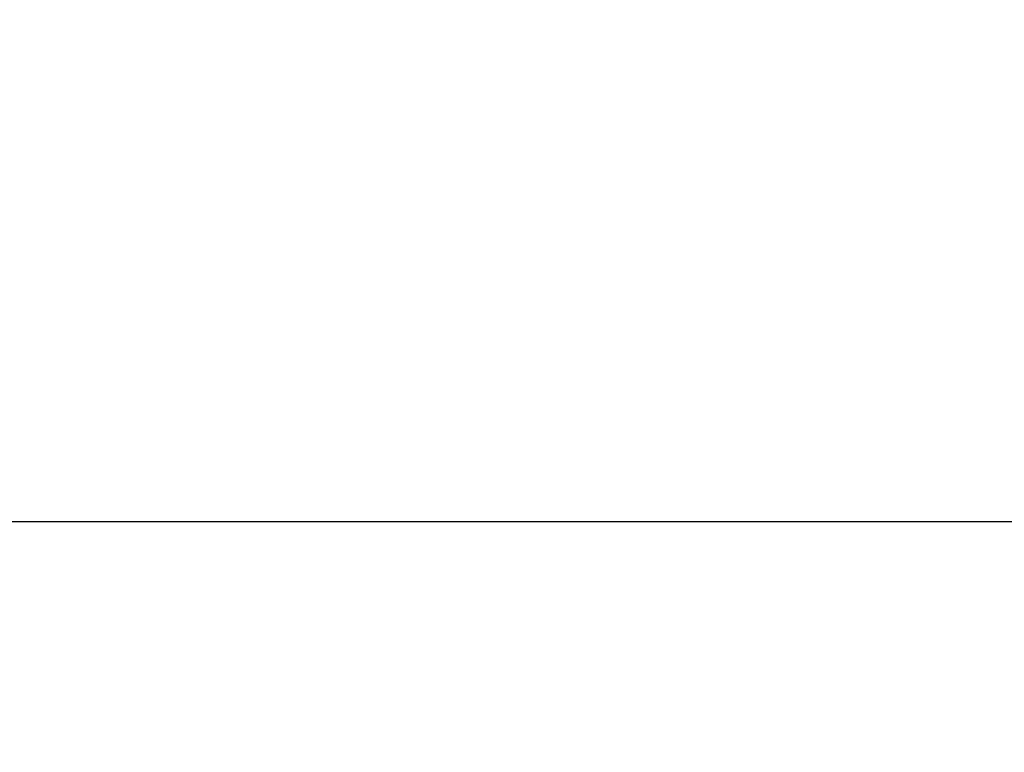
# Model space of a CAD drawing. Header units: millimetres. Extents: x -825 to -161, y -739 to 200.
# Tile 115 of 256: x -504.7568 to -504.7224, y -43.0292 to -43.0036. Entities that reach past the tile are written whole.
import ezdxf

# ---------------------------------------------------------------- set-up
doc = ezdxf.new("R2010")
doc.units = ezdxf.units.MM
doc.header["$MEASUREMENT"] = 0
doc.layers.add('Default', color=7, linetype='Continuous', true_color=0x000000)

# ---------------------------------------------------------------- blocks, each defined once
blk = doc.blocks.new('M3X10MM')
at = {"layer": 'Default', "extrusion": (-7.98303e-16, 1, -8.38761e-48)}
blk.add_arc((0, 0), 3.5, 0, 180, dxfattribs=at)
at = {"layer": 'Default', "extrusion": (-7.98303e-16, 1, 1.53695e-47)}
blk.add_arc((0, 0), 3.5, 180, 0, dxfattribs=at)
at = {"layer": 'Default', "extrusion": (4.49733e-17, 1, 0)}
blk.add_arc((0, 0, -1.031371), 2.468629, 0, 180, dxfattribs=at)
at = {"layer": 'Default', "extrusion": (-4.49733e-17, 1, 0)}
blk.add_arc((0, 0, -1.031371), 2.468629, 180, 0, dxfattribs=at)
at = {"layer": 'Default', "extrusion": (1.11022e-16, 1, 2.44249e-15)}
blk.add_arc((0, 0, -2.162742), 2, 180, 0, dxfattribs=at)
at = {"layer": 'Default', "extrusion": (-1.11022e-16, 1, -2.44249e-15)}
blk.add_arc((0, 0, -2.162742), 2, 0, 180, dxfattribs=at)
at = {"layer": 'Default', "extrusion": (0, 1, 0)}
for centre, start, end in [((0, 0, -5.081371), 180, 0), ((0, 0, -5.081371), 0, 180), ((0, 0, -8), 180, 360), ((0, 0, -8), 360, 180)]:
    blk.add_arc(centre, 2, start, end, dxfattribs=at)
at = {"layer": 'Default'}
for points in [[(0, -3.0734), (0.93768, -2.155876, 0.148838), (1.746286, -1.136045, 0.277188), (2.4003, 0, 0.381)], [(2.4003, 0, -0.381), (1.746294, -1.136032, -0.277189), (0.937673, -2.155883, -0.148837), (0, -3.0734)]]:
    blk.add_open_spline(points, degree=3, dxfattribs=at)
for points, knots in [([(2.4003, 0), (2.049692, -0.609018), (1.322943, -1.670302), (0.433024, -2.649684), (0, -3.0734)], [0.010016, 0.010016, 0.010016, 0.010016, 0.549743, 0.9905091, 0.9905091, 0.9905091, 0.9905091]), ([(1.6383, 0, 0.381), (1.390988, -0.629397, 0.323486), (1.126548, -1.186296, 0.261977), (0.576762, -2.199774, 0.134118), (0.291769, -2.655114, 0.067853), (0, -3.0734)], [-1, -1, -1, -1, -0.499973, -0.499973, 0, 0, 0, 0]), ([(0, -3.0734), (0.291774, -2.655106, -0.067854), (0.576772, -2.199758, -0.13412), (1.126558, -1.186274, -0.26198), (1.390993, -0.629386, -0.323487), (1.6383, 0, -0.381)], [0, 0, 0, 0, 0.499981, 0.499981, 1, 1, 1, 1])]:
    blk.add_open_spline(points, degree=3, knots=knots, dxfattribs=at)
blk = doc.blocks.new('M_COVER_ASM')
at = {"layer": 'Default', "rotation": 180}
blk.add_blockref('M3X10MM', (133.550939, 12.220803, 32.04294), dxfattribs=at)

msp = doc.modelspace()

# ---------------------------------------------------------------- block references
at = {"layer": 'Default', "extrusion": (0, -1, 0), "xscale": 1.342608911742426, "yscale": 1.342608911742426, "zscale": 1.342608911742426, "rotation": 359.9998767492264}
msp.add_blockref('M_COVER_ASM', (-682.475903, 20.483796), dxfattribs=at)

doc.saveas('drawing.dxf')
